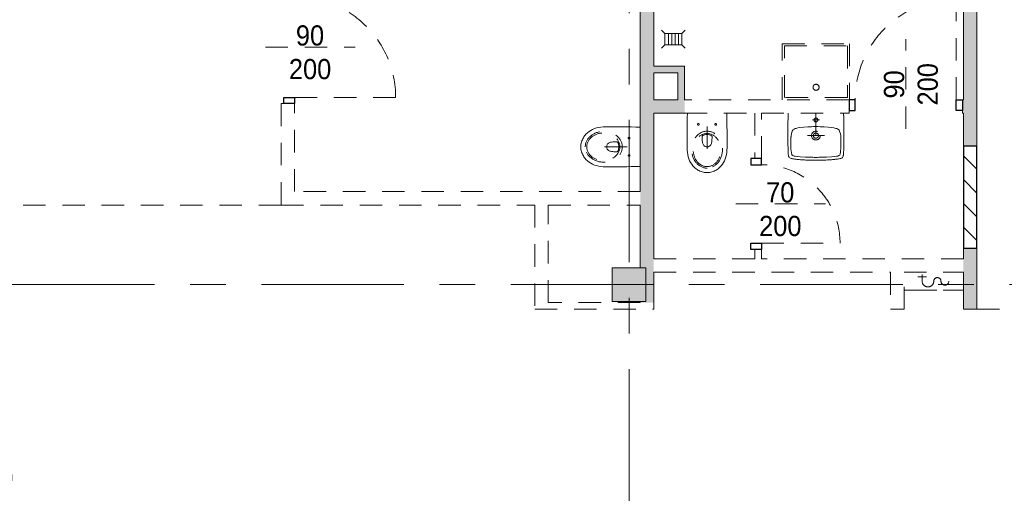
# Model space of a CAD drawing. Header units: centimetres. Extents: x -1403 to 22166, y -8842 to 3590.
# Tile 16 of 23: x -556 to 322, y 1662 to 2085. Entities that reach past the tile are written whole.
import ezdxf

# ---------------------------------------------------------------- set-up
doc = ezdxf.new("R2010")
doc.units = ezdxf.units.CM
doc.linetypes.add('Oś', pattern=[222.25, 127, -31.75, 31.75, -31.75])
doc.linetypes.add('Wyburzenia', pattern=[35, 20, -15])
for name, color, linetype, lineweight in [('A-ANNO-NOTE', 131, 'Wyburzenia', 9), ('A-AREA', 32, 'Continuous', 13), ('A-DETL', 90, 'Continuous', 25), ('A-DETL-GENF', 92, 'Continuous', 9), ('A-DETL-MEDM', 33, 'Wyburzenia', 9), ('A-DOOR', 31, 'Wyburzenia', 9), ('A-WALL', 113, 'Continuous', 13), ('A-WALL-PATT', 111, 'Continuous', 13), ('P-SANR-FIXT', 6, 'Wyburzenia', 9), ('S-COLS', 52, 'Continuous', 13), ('S-GRID', 1, 'Continuous', 13)]:
    doc.layers.add(name, color=color, linetype=linetype, lineweight=lineweight)
doc.styles.add('Arial', font='arial.ttf', dxfattribs={"width": 0.9, "height": 18})

# ---------------------------------------------------------------- blocks, each defined once
blk = doc.blocks.new('M_Concrete-Square-Column - 300 x 300mm-1794508-5_piętro III __10_50 m_ - wyburzenia i zamurowania')
at = {"layer": 'S-COLS', "lineweight": 9}
blk.add_hatch(color=254, dxfattribs=at).paths.add_polyline_path([(-11.73, -15), (15, -15), (15, 15), (-15, 15), (-15, -15)], flags=0)
for p, q in [((15, 15), (-15, 15)), ((-15, 15), (-15, -15)), ((15, -15), (15, 15)), ((-15, -15), (15, -15))]:
    blk.add_line(p, q, dxfattribs=at)
blk = doc.blocks.new('DRZWI 1S - automatyczna etykieta - Drzwi 90-2252151-5_piętro III __10_50 m_ - wyburzenia i zamurowania')
at = {"layer": 'A-DETL-GENF', "color": 20, "linetype": 'Wyburzenia'}
for p, q in [((-50.5, 6), (-50.5, -3.5)), ((-45, 6), (-50.5, 6)), ((-45, -3.5), (-45, 6)), ((50.5, 6), (45, 6)), ((45, 6), (45, -3.5)), ((50.5, -3.5), (50.5, 6)), ((-50.5, -3.5), (-45, -3.5)), ((45, -3.5), (50.5, -3.5))]:
    blk.add_line(p, q, dxfattribs=at)
at = {"layer": 'A-DETL-MEDM', "color": 10, "lineweight": 25}
for p, q in [((-45, 6), (-50.5, 6)), ((-50.5, 6), (-50.5, -3.5)), ((-45, -3.5), (-45, 6)), ((45, -3.5), (45, 6)), ((45, 6), (50.5, 6)), ((50.5, 6), (50.5, -3.5)), ((-50.5, -3.5), (-45, -3.5)), ((50.5, -3.5), (45, -3.5))]:
    blk.add_line(p, q, dxfattribs=at)
at = {"layer": 'A-DOOR', "color": 1, "lineweight": 13}
blk.add_line((45, 6), (45, 96), dxfattribs=at)
blk.add_arc((45, 6), 90, 90, 180, dxfattribs=at)
blk = doc.blocks.new('DRZWI 1S - automatyczna etykieta - Drzwi 70-2252178-5_piętro III __10_50 m_ - wyburzenia i zamurowania')
at = {"layer": 'A-DETL-GENF', "color": 20, "linetype": 'Wyburzenia'}
for p, q in [((-40.5, 3), (-40.5, -6.5)), ((-35, 3), (-40.5, 3)), ((-35, -6.5), (-35, 3)), ((40.5, 3), (35, 3)), ((35, 3), (35, -6.5)), ((40.5, -6.5), (40.5, 3)), ((-40.5, -6.5), (-35, -6.5)), ((35, -6.5), (40.5, -6.5))]:
    blk.add_line(p, q, dxfattribs=at)
at = {"layer": 'A-DETL-MEDM', "color": 10, "lineweight": 25}
for p, q in [((-35, 3), (-40.5, 3)), ((-40.5, 3), (-40.5, -6.5)), ((-35, -6.5), (-35, 3)), ((35, -6.5), (35, 3)), ((35, 3), (40.5, 3)), ((40.5, 3), (40.5, -6.5)), ((-40.5, -6.5), (-35, -6.5)), ((40.5, -6.5), (35, -6.5))]:
    blk.add_line(p, q, dxfattribs=at)
at = {"layer": 'A-DOOR', "color": 1, "lineweight": 13}
blk.add_line((35, 3), (35, 73), dxfattribs=at)
blk.add_arc((35, 3), 70, 90, 180, dxfattribs=at)
blk = doc.blocks.new('zlew - Type 1-1332169-5_piętro III __10_50 m_ - wyburzenia i zamurowania')
at = {"layer": 'P-SANR-FIXT', "color": 20}
for p, q in [((-17.5, 6), (-17.5, 56)), ((-17.5, 56), (42.5, 56)), ((-15.5, 8), (-15.5, 54)), ((-15.5, 54), (40.5, 54)), ((40.5, 54), (40.5, 8)), ((42.5, 56), (42.5, 6)), ((40.5, 8), (-15.5, 8))]:
    blk.add_line(p, q, dxfattribs=at)
blk.add_circle((12.66, 17.08), 2.7, dxfattribs=at)
blk = doc.blocks.new('kratka ściekowa1 - kratka ściekowa-1764096-5_piętro III __10_50 m_ - wyburzenia i zamurowania')
at = {"layer": 'P-SANR-FIXT', "color": 20}
for p, q in [((-10.5, 8), (-7.5, 5)), ((-7.5, 5), (-7.5, -5)), ((7.5, 5), (-7.5, 5)), ((-4.5, 5), (-4.5, -5)), ((-1.5, 5), (-1.5, -5)), ((1.5, 5), (1.5, -5)), ((4.5, 5), (4.5, -5)), ((10.5, 8), (7.5, 5)), ((7.5, -5), (7.5, 5)), ((-10.5, -8), (-7.5, -5)), ((-7.5, -5), (7.5, -5)), ((7.5, -5), (10.5, -8))]:
    blk.add_line(p, q, dxfattribs=at)
blk = doc.blocks.new('Miska ustępowa Nova Pro - Type 1-1223710-5_piętro III __10_50 m_ - wyburzenia i zamurowania')
at = {"layer": 'P-SANR-FIXT', "color": 20}
for p, q in [((-0.04, 53.06), (-1.2, 51.63)), ((1.27, 54.39), (-0.04, 53.06)), ((1.98, 55.03), (1.27, 54.39)), ((2.72, 55.62), (1.98, 55.03)), ((3.54, 56.19), (2.72, 55.62)), ((4.37, 56.71), (3.54, 56.19)), ((5.26, 57.2), (4.37, 56.71)), ((6.17, 57.64), (5.26, 57.2)), ((7.14, 58.04), (6.17, 57.64)), ((8.15, 58.36), (7.14, 58.04)), ((9.18, 58.63), (8.15, 58.36)), ((10.24, 58.83), (9.18, 58.63)), ((11.35, 58.95), (10.24, 58.83)), ((12.51, 59), (11.35, 58.95)), ((13.65, 58.95), (12.51, 59)), ((14.76, 58.83), (13.65, 58.95)), ((15.82, 58.63), (14.76, 58.83)), ((16.85, 58.36), (15.82, 58.63)), ((17.86, 58.04), (16.85, 58.36)), ((18.83, 57.64), (17.86, 58.04)), ((19.74, 57.2), (18.83, 57.64)), ((20.63, 56.71), (19.74, 57.2)), ((21.46, 56.19), (20.63, 56.71)), ((22.28, 55.62), (21.46, 56.19)), ((23.02, 55.03), (22.28, 55.62)), ((23.73, 54.39), (23.02, 55.03)), ((25.04, 53.06), (23.73, 54.39)), ((26.2, 51.63), (25.04, 53.06)), ((-4.31, 44.89), (-4.73, 42.99)), ((-3.74, 46.72), (-4.31, 44.89)), ((-3.03, 48.44), (-3.74, 46.72)), ((-2.19, 50.07), (-3.03, 48.44)), ((-1.2, 51.63), (-2.19, 50.07)), ((27.19, 50.07), (26.2, 51.63)), ((28.03, 48.44), (27.19, 50.07)), ((28.74, 46.72), (28.03, 48.44)), ((29.31, 44.89), (28.74, 46.72)), ((29.75, 42.99), (29.31, 44.89)), ((-5.24, 38.97), (-5.32, 36.85)), ((-5.32, 36.85), (-5.32, 29.36)), ((-5.05, 41.02), (-5.24, 38.97)), ((-4.73, 42.99), (-5.05, 41.02)), ((9.6, 34.76), (9.97, 35.1)), ((9.97, 35.1), (10.37, 35.4)), ((10.37, 35.4), (10.79, 35.64)), ((10.79, 35.64), (11.21, 35.82)), ((11.21, 35.82), (11.62, 35.94)), ((11.62, 35.94), (12.51, 36.04)), ((12.5, 17.77), (12.5, 40.26)), ((12.51, 36.04), (13.38, 35.94)), ((13.38, 35.94), (13.8, 35.82)), ((13.8, 35.82), (14.24, 35.64)), ((14.24, 35.64), (14.63, 35.4)), ((14.63, 35.4), (15.03, 35.1)), ((15.03, 35.1), (15.4, 34.76)), ((30.05, 41.02), (29.75, 42.99)), ((30.24, 38.97), (30.05, 41.02)), ((30.32, 36.85), (30.24, 38.97)), ((30.32, 29.36), (30.32, 36.85)), ((-5.32, 29.36), (-5.29, 21.78)), ((8.05, 28.3), (8.1, 29.53)), ((8.05, 26.94), (8.05, 28.3)), ((8.1, 26.62), (8.05, 26.94)), ((8.1, 29.53), (8.2, 30.61)), ((8.22, 26.32), (8.1, 26.62)), ((8.2, 30.61), (8.32, 31.58)), ((8.42, 26.08), (8.22, 26.32)), ((8.32, 31.58), (8.47, 32.41)), ((8.47, 32.41), (8.69, 33.15)), ((8.69, 33.15), (8.96, 33.77)), ((8.96, 33.77), (9.26, 34.31)), ((9.26, 34.31), (9.6, 34.76)), ((15.4, 34.76), (15.74, 34.31)), ((15.74, 34.31), (16.04, 33.77)), ((16.04, 33.77), (16.31, 33.15)), ((16.31, 33.15), (16.53, 32.41)), ((16.53, 32.41), (16.71, 31.58)), ((16.78, 26.32), (16.58, 26.08)), ((16.71, 31.58), (16.83, 30.61)), ((16.93, 26.62), (16.78, 26.32)), ((16.83, 30.61), (16.9, 29.53)), ((16.9, 29.53), (16.95, 28.3)), ((16.95, 26.94), (16.93, 26.62)), ((16.95, 28.3), (16.95, 26.94)), ((30.29, 21.78), (30.32, 29.36)), ((-5.29, 21.78), (-5.24, 17.94)), ((-5.24, 17.94), (-5.2, 14.02)), ((8.67, 25.9), (8.42, 26.08)), ((9.6, 25.56), (8.67, 25.9)), ((10.56, 25.29), (9.6, 25.56)), ((11.53, 25.14), (10.56, 25.29)), ((12.51, 25.09), (11.53, 25.14)), ((13.47, 25.14), (12.51, 25.09)), ((14.44, 25.29), (13.47, 25.14)), ((15.4, 25.56), (14.44, 25.29)), ((16.34, 25.9), (15.4, 25.56)), ((16.58, 26.08), (16.34, 25.9)), ((30.22, 14.02), (30.27, 17.94)), ((30.27, 17.94), (30.29, 21.78)), ((-5.2, 14.02), (-5.15, 10.04)), ((-5.15, 10.04), (-5.05, 6)), ((30.05, 6), (30.15, 10.04)), ((30.15, 10.04), (30.22, 14.02))]:
    blk.add_line(p, q, dxfattribs=at)
for centre in [(4.76, 16), (20.24, 16)]:
    blk.add_circle(centre, 0.752, dxfattribs=at)
for centre, major_axis, ratio in [((12.5, 38.51), (0, 16.5), 0.830338), ((12.5, 38.92), (0, 14.8), 0.83084)]:
    blk.add_ellipse(centre, major_axis=major_axis, ratio=ratio, dxfattribs=at)
blk = doc.blocks.new('Umywalka koło Nova Pro - Pro 50-1211177-5_piętro III __10_50 m_ - wyburzenia i zamurowania')
at = {"layer": 'P-SANR-FIXT', "color": 20}
for p, q in [((-12.19, -6), (-12.32, -10.58)), ((12.5, -6), (12.5, -38)), ((37.32, -10.58), (37.19, -6)), ((-12.45, -17.35), (-12.48, -19.98)), ((-12.4, -14.28), (-12.45, -17.35)), ((-12.32, -10.58), (-12.4, -14.28)), ((15.72, -12.02), (9.46, -12.02)), ((37.4, -14.28), (37.32, -10.58)), ((37.45, -17.35), (37.4, -14.28)), ((37.48, -19.98), (37.45, -17.35)), ((-12.48, -22.27), (-12.51, -24.3)), ((-12.51, -24.3), (-12.48, -26.13)), ((-12.48, -19.98), (-12.48, -22.27)), ((-12.48, -26.13), (-12.48, -27.81)), ((-9.61, -26.27), (-9.69, -27.15)), ((-9.37, -24.54), (-9.61, -26.27)), ((-8.91, -22.86), (-9.37, -24.54)), ((-8.62, -22.03), (-8.91, -22.86)), ((-8.19, -21.26), (-8.62, -22.03)), ((-7.93, -20.91), (-8.19, -21.26)), ((-7.61, -20.62), (-7.93, -20.91)), ((-6.89, -20.14), (-7.61, -20.62)), ((-6.09, -19.8), (-6.89, -20.14)), ((-5.24, -19.53), (-6.09, -19.8)), ((-3.53, -19.16), (-5.24, -19.53)), ((-1.83, -18.89), (-3.53, -19.16)), ((1.66, -18.49), (-1.83, -18.89)), ((5.15, -18.2), (1.66, -18.49)), ((20.01, -26), (5.01, -26)), ((8.64, -18.06), (5.15, -18.2)), ((10.37, -18.01), (8.64, -18.06)), ((14.63, -18.01), (10.37, -18.01)), ((16.36, -18.06), (14.63, -18.01)), ((19.88, -18.2), (16.36, -18.06)), ((23.34, -18.49), (19.88, -18.2)), ((26.83, -18.89), (23.34, -18.49)), ((28.56, -19.16), (26.83, -18.89)), ((30.26, -19.53), (28.56, -19.16)), ((31.09, -19.8), (30.26, -19.53)), ((31.89, -20.14), (31.09, -19.8)), ((32.61, -20.62), (31.89, -20.14)), ((32.93, -20.91), (32.61, -20.62)), ((33.19, -21.26), (32.93, -20.91)), ((33.62, -22.03), (33.19, -21.26)), ((33.91, -22.86), (33.62, -22.03)), ((34.37, -24.54), (33.91, -22.86)), ((34.63, -26.27), (34.37, -24.54)), ((34.69, -27.15), (34.63, -26.27)), ((37.51, -22.27), (37.48, -19.98)), ((37.48, -27.81), (37.51, -26.13)), ((37.51, -26.13), (37.51, -22.27)), ((-12.48, -27.81), (-12.46, -29.49)), ((-12.46, -29.49), (-12.46, -30.5)), ((-12.46, -30.5), (-12.43, -31.46)), ((-12.43, -31.46), (-12.43, -32.39)), ((-12.43, -32.39), (-12.4, -33.3)), ((-12.4, -33.3), (-12.4, -33.88)), ((-12.4, -33.88), (-12.38, -35.06)), ((-12.38, -35.06), (-12.35, -35.88)), ((-9.76, -28.56), (-9.84, -33.06)), ((-9.84, -33.06), (-9.79, -35.32)), ((-9.74, -27.87), (-9.76, -28.56)), ((-9.71, -27.55), (-9.74, -27.87)), ((-9.69, -27.15), (-9.71, -27.55)), ((34.71, -27.55), (34.69, -27.15)), ((34.74, -27.87), (34.71, -27.55)), ((34.76, -28.56), (34.74, -27.87)), ((34.84, -33.06), (34.76, -28.56)), ((34.82, -35.32), (34.84, -33.06)), ((37.35, -35.88), (37.38, -35.06)), ((37.38, -35.06), (37.4, -33.88)), ((37.4, -33.88), (37.43, -33.3)), ((37.43, -32.39), (37.46, -31.46)), ((37.43, -33.3), (37.43, -32.39)), ((37.46, -30.5), (37.48, -29.49)), ((37.46, -31.46), (37.46, -30.5)), ((37.48, -29.49), (37.48, -27.81)), ((-12.35, -35.88), (-12.35, -36.65)), ((-12.35, -36.65), (-12.32, -37.43)), ((-12.32, -37.43), (-12.3, -38.17)), ((-12.3, -38.17), (-12.27, -38.89)), ((-12.27, -38.89), (-12.24, -39.61)), ((-12.24, -39.61), (-12.22, -40.28)), ((-12.22, -40.28), (-12.19, -40.94)), ((-12.19, -40.94), (-12.16, -41.58)), ((-12.16, -41.58), (-12.14, -42.22)), ((-12.14, -42.22), (-12.08, -42.81)), ((-12.08, -42.81), (-12, -43.37)), ((-12, -43.37), (-11.92, -43.87)), ((-9.79, -35.32), (-9.71, -37.56)), ((-9.71, -37.56), (-9.53, -39.82)), ((-9.53, -39.82), (-9.39, -40.94)), ((-9.39, -40.94), (-9.21, -42.03)), ((-9.21, -42.03), (-9.05, -42.59)), ((-9.05, -42.59), (-8.86, -43.1)), ((-8.86, -43.1), (-8.7, -43.34)), ((-8.7, -43.34), (-8.51, -43.55)), ((-8.51, -43.55), (-8.03, -43.85)), ((-8.03, -43.85), (-7.53, -44.06)), ((32.53, -44.06), (33.06, -43.85)), ((33.06, -43.85), (33.54, -43.55)), ((33.54, -43.55), (33.73, -43.34)), ((33.73, -43.34), (33.86, -43.1)), ((33.86, -43.1), (34.07, -42.59)), ((34.07, -42.59), (34.21, -42.03)), ((34.21, -42.03), (34.39, -40.94)), ((34.39, -40.94), (34.53, -39.82)), ((34.53, -39.82), (34.71, -37.56)), ((34.71, -37.56), (34.82, -35.32)), ((36.92, -43.87), (37.03, -43.37)), ((37.03, -43.37), (37.08, -42.81)), ((37.08, -42.81), (37.14, -42.22)), ((37.14, -42.22), (37.16, -41.58)), ((37.16, -41.58), (37.19, -40.94)), ((37.19, -40.94), (37.22, -40.28)), ((37.22, -40.28), (37.24, -39.61)), ((37.24, -39.61), (37.27, -38.89)), ((37.27, -38.89), (37.3, -38.17)), ((37.3, -38.17), (37.32, -37.43)), ((37.32, -37.43), (37.35, -36.65)), ((37.35, -36.65), (37.35, -35.88)), ((-11.92, -43.87), (-11.82, -44.38)), ((-11.82, -44.38), (-11.71, -44.67)), ((-11.6, -44.96), (-11.79, -44.38)), ((-11.71, -44.67), (-11.6, -44.96)), ((-11.6, -44.96), (-11.26, -45.47)), ((-11.26, -45.47), (-11.6, -44.96)), ((-11.26, -45.47), (-10.8, -45.84)), ((-10.8, -45.84), (-11.26, -45.47)), ((-10.8, -45.84), (-10.24, -46.11)), ((-10.24, -46.11), (-10.8, -45.84)), ((-10.24, -46.11), (-9.61, -46.32)), ((-9.61, -46.32), (-10.24, -46.11)), ((-9.61, -46.32), (-8.94, -46.51)), ((-8.94, -46.51), (-9.61, -46.32)), ((-8.94, -46.51), (-8.25, -46.64)), ((-8.25, -46.64), (-8.94, -46.51)), ((-8.25, -46.64), (-7.5, -46.8)), ((-7.5, -46.8), (-8.25, -46.64)), ((-7.53, -44.06), (-6.97, -44.22)), ((-7.5, -46.8), (-6.73, -46.91)), ((-6.73, -46.91), (-7.5, -46.8)), ((-6.97, -44.22), (-5.88, -44.43)), ((-6.73, -46.91), (-5.93, -47.04)), ((-5.93, -47.04), (-6.73, -46.91)), ((-5.93, -47.04), (-5.1, -47.15)), ((-5.1, -47.15), (-5.93, -47.04)), ((-5.88, -44.43), (-3.64, -44.75)), ((-5.1, -47.15), (-4.2, -47.25)), ((-4.2, -47.25), (-5.1, -47.15)), ((-4.2, -47.25), (-3.27, -47.36)), ((-3.27, -47.36), (-4.2, -47.25)), ((-3.64, -44.75), (-1.4, -44.94)), ((-3.27, -47.36), (-2.28, -47.44)), ((-2.28, -47.44), (-3.27, -47.36)), ((-2.28, -47.44), (-1.24, -47.52)), ((-1.24, -47.52), (-2.28, -47.44)), ((-1.4, -44.94), (3.1, -45.18)), ((-1.24, -47.52), (-0.15, -47.63)), ((-0.15, -47.63), (-1.24, -47.52)), ((-0.15, -47.63), (1.05, -47.71)), ((1.05, -47.71), (-0.15, -47.63)), ((1.05, -47.71), (2.3, -47.76)), ((2.3, -47.76), (1.05, -47.71)), ((2.3, -47.76), (3.66, -47.84)), ((3.66, -47.84), (2.3, -47.76)), ((3.1, -45.18), (7.6, -45.31)), ((3.66, -47.84), (5.12, -47.89)), ((5.12, -47.89), (3.66, -47.84)), ((5.12, -47.89), (6.72, -47.95)), ((6.72, -47.95), (5.12, -47.89)), ((6.72, -47.95), (8.45, -47.97)), ((8.45, -47.97), (6.72, -47.95)), ((7.6, -45.31), (9.86, -45.39)), ((8.45, -47.97), (10.4, -48)), ((10.4, -48), (8.45, -47.97)), ((9.86, -45.39), (11.04, -45.42)), ((10.4, -48), (14.63, -48)), ((14.63, -48), (10.4, -48)), ((11.04, -45.42), (11.7, -45.42)), ((11.7, -45.42), (12.5, -45.44)), ((12.5, -45.44), (13.3, -45.42)), ((13.3, -45.42), (13.99, -45.42)), ((13.99, -45.42), (15.14, -45.39)), ((14.63, -48), (16.55, -47.97)), ((16.55, -47.97), (14.63, -48)), ((15.14, -45.39), (17.4, -45.31)), ((16.55, -47.97), (18.31, -47.95)), ((18.31, -47.95), (16.55, -47.97)), ((17.4, -45.31), (21.9, -45.18)), ((18.31, -47.95), (19.88, -47.89)), ((19.88, -47.89), (18.31, -47.95)), ((19.88, -47.89), (21.34, -47.84)), ((21.34, -47.84), (19.88, -47.89)), ((21.34, -47.84), (22.7, -47.76)), ((22.7, -47.76), (21.34, -47.84)), ((21.9, -45.18), (26.4, -44.94)), ((22.7, -47.76), (23.98, -47.71)), ((23.98, -47.71), (22.7, -47.76)), ((23.98, -47.71), (25.15, -47.63)), ((25.15, -47.63), (23.98, -47.71)), ((25.15, -47.63), (26.24, -47.52)), ((26.24, -47.52), (25.15, -47.63)), ((26.24, -47.52), (27.31, -47.44)), ((27.31, -47.44), (26.24, -47.52)), ((26.4, -44.94), (28.64, -44.75)), ((27.31, -47.44), (28.29, -47.36)), ((28.29, -47.36), (27.31, -47.44)), ((28.29, -47.36), (29.23, -47.25)), ((29.23, -47.25), (28.29, -47.36)), ((28.64, -44.75), (30.88, -44.43)), ((29.23, -47.25), (30.1, -47.15)), ((30.1, -47.15), (29.23, -47.25)), ((30.1, -47.15), (30.93, -47.04)), ((30.93, -47.04), (30.1, -47.15)), ((30.88, -44.43), (31.97, -44.22)), ((30.93, -47.04), (31.76, -46.91)), ((31.76, -46.91), (30.93, -47.04)), ((31.76, -46.91), (32.5, -46.8)), ((32.5, -46.8), (31.76, -46.91)), ((31.97, -44.22), (32.53, -44.06)), ((32.5, -46.8), (33.25, -46.64)), ((33.25, -46.64), (32.5, -46.8)), ((33.25, -46.64), (33.97, -46.51)), ((33.97, -46.51), (33.25, -46.64)), ((33.97, -46.51), (34.63, -46.32)), ((34.63, -46.32), (33.97, -46.51)), ((34.63, -46.32), (35.24, -46.11)), ((35.24, -46.11), (34.63, -46.32)), ((35.24, -46.11), (35.8, -45.84)), ((35.8, -45.84), (35.24, -46.11)), ((35.8, -45.84), (36.28, -45.47)), ((36.28, -45.47), (35.8, -45.84)), ((36.28, -45.47), (36.6, -44.96)), ((36.6, -44.96), (36.28, -45.47)), ((36.6, -44.96), (36.82, -44.38)), ((36.82, -44.38), (36.92, -43.87))]:
    blk.add_line(p, q, dxfattribs=at)
for centre, radius in [((12.5, -12.02), 1.72), ((12.51, -26), 3.92), ((12.51, -26), 2.28)]:
    blk.add_circle(centre, radius, dxfattribs=at)
blk = doc.blocks.new('DRZWI 2S - automatyczna etykieta - Drzwi 90_50-2595143-5_piętro III __10_50 m_ - wyburzenia i zamurowania')
at = {"layer": 'A-DETL-GENF', "color": 20, "linetype": 'Wyburzenia'}
for p, q in [((-55.5, 5.55), (-50, 5.55)), ((-55.5, -4), (-55.5, 5.55)), ((-50, 5.55), (-50, -4)), ((90, 5.55), (95.5, 5.55)), ((90, -4), (90, 5.55)), ((95.5, 5.55), (95.5, -4)), ((-50, -4), (-55.5, -4)), ((95.5, -4), (90, -4))]:
    blk.add_line(p, q, dxfattribs=at)
at = {"layer": 'A-DETL-MEDM', "color": 10, "lineweight": 25}
for p, q in [((-55.5, -4), (-55.5, 5.55)), ((-55.5, 5.55), (-50, 5.55)), ((-50, 5.55), (-50, -4)), ((90, 5.55), (90, -4)), ((95.5, 5.55), (90, 5.55)), ((95.5, -4), (95.5, 5.55)), ((-50, -4), (-55.5, -4)), ((90, -4), (95.5, -4))]:
    blk.add_line(p, q, dxfattribs=at)
at = {"layer": 'A-DOOR', "color": 20}
blk.add_line((0, -26.5), (0, 26.5), dxfattribs=at)
at = {"layer": 'A-DOOR', "color": 1, "lineweight": 13}
for p, q in [((-50, -4), (-50, -54)), ((90, -4), (90, -94))]:
    blk.add_line(p, q, dxfattribs=at)
for centre, radius, start, end in [((-50, -4), 50, 270, 0), ((90, -4), 90, 180, 270)]:
    blk.add_arc(centre, radius, start, end, dxfattribs=at)
blk = doc.blocks.new('HYDRANT_PPOZ_SZAFKA_NAŚCIENNA - SUPRON 3-2213841-5_piętro III __10_50 m_ - wyburzenia i zamurowania')
at = {"layer": 'P-SANR-FIXT', "color": 20}
for p, q in [((31.9, 22), (-21.1, 22)), ((31.9, 22), (-21.1, 22)), ((22.78, 22), (-8.03, 22)), ((15.69, 10.05), (11.83, 10.05)), ((15.69, 7.8), (15.69, 13.91)), ((15.69, 10.05), (19.54, 10.05))]:
    blk.add_line(p, q, dxfattribs=at)
for centre, radius, start, end in [((10.54, 13.91), 5.14, 360, 180), ((-4.53, 13.91), 3.5, 0, 180), ((2.19, 13.91), 3.21, 180, 360)]:
    blk.add_arc(centre, radius, start, end, dxfattribs=at)

msp = doc.modelspace()

# ---------------------------------------------------------------- hatches: boundary and pattern name
at = {"layer": 'A-DETL-GENF', "lineweight": 25}
h = msp.add_hatch(dxfattribs=at)
h.set_pattern_fill('FP_1', color=3, style=0, pattern_type=2)
h.set_pattern_definition([(315, (0, 0), (10.6066, 10.6066), [])])
h.paths.add_polyline_path([(297.38, 1880.83), (297.38, 1971.83), (285.38, 1971.83), (285.38, 1880.83)], flags=0)
at = {"layer": 'A-WALL-PATT'}
h = msp.add_hatch(color=9, dxfattribs=at)
h.paths.add_polyline_path([(297.38, 1826.33), (297.38, 1880.83), (285.38, 1880.83), (285.38, 1826.33)], flags=0)
h.paths.add_polyline_path([(285.38, 1971.83), (297.38, 1971.83), (297.38, 2310.83), (285.38, 2310.83), (285.38, 2001.33)], flags=0)
h.paths.add_polyline_path([(285.38, 2411.83), (297.38, 2411.83), (297.38, 2683.83), (285.38, 2683.83), (285.38, 2452.33)], flags=0)
h.paths.add_polyline_path([(297.38, 2814.83), (297.38, 2824.33), (285.38, 2824.33), (285.38, 2814.83)], flags=0)
for points in [[(8.64, 1871.33), (9.38, 1871.33), (9.38, 2452.33), (-2.62, 2452.33), (-2.62, 2343.33), (2.38, 2343.33), (2.38, 2313.33), (-2.62, 2313.33), (-2.62, 1871.33)], [(9.38, 2037.33), (30.88, 2037.33), (30.88, 2043.33), (9.38, 2043.33)], [(30.88, 2013.33), (36.88, 2013.33), (36.88, 2043.33), (30.88, 2043.33), (30.88, 2014.48)], [(9.38, 2001.33), (36.88, 2001.33), (36.88, 2013.33), (9.38, 2013.33)], [(-2.62, 1832.33), (9.38, 1832.33), (9.38, 1871.33), (-2.62, 1871.33), (-2.62, 1863.33), (2.38, 1863.33), (2.38, 1833.33), (-2.62, 1833.33)]]:
    msp.add_hatch(color=9, dxfattribs=at).paths.add_polyline_path(points, flags=0)

# ---------------------------------------------------------------- linework, layer by layer
at = {"layer": 'A-ANNO-NOTE', "color": 240, "lineweight": 13}
for p, q in [((233.88, 1987.33), (233.88, 2067.33)), ((-336.62, 2060.33), (-256.62, 2060.33)), ((82.38, 1920.33), (162.38, 1920.33))]:
    msp.add_line(p, q, dxfattribs=at)
at = {"layer": 'A-AREA', "color": 20, "linetype": 'Wyburzenia', "lineweight": 9}
for p, q in [((-322.62, 1919.33), (-555.62, 1919.33)), ((297.38, 1826.33), (530.38, 1826.33))]:
    msp.add_line(p, q, dxfattribs=at)
at = {"layer": 'A-DETL'}
for p, q in [((297.38, 1971.83), (285.38, 1971.83)), ((285.38, 1971.83), (285.38, 1880.83)), ((297.38, 1880.83), (297.38, 1971.83)), ((285.38, 1880.83), (297.38, 1880.83))]:
    msp.add_line(p, q, dxfattribs=at)
at = {"layer": 'A-WALL', "lineweight": 9}
for p, q in [((297.38, 1971.83), (297.38, 2310.83)), ((-2.62, 2284.33), (-2.62, 1931.33)), ((9.38, 2043.33), (9.38, 2284.33)), ((285.38, 2284.33), (285.38, 2013.33)), ((36.88, 2043.33), (9.38, 2043.33)), ((9.38, 2013.33), (9.38, 2037.33)), ((9.38, 2037.33), (30.88, 2037.33)), ((30.88, 2037.33), (30.88, 2013.33)), ((36.88, 2013.33), (36.88, 2043.33)), ((30.88, 2013.33), (9.38, 2013.33)), ((9.38, 1871.33), (9.38, 2001.33)), ((9.38, 2001.33), (36.88, 2001.33)), ((285.38, 2001.33), (285.38, 1971.83)), ((285.38, 1971.83), (297.38, 1971.83)), ((-2.62, 1919.33), (-2.62, 1863.33)), ((297.38, 1880.83), (285.38, 1880.83)), ((285.38, 1880.83), (285.38, 1871.33)), ((297.38, 1826.33), (297.38, 1880.83)), ((9.38, 1832.33), (9.38, 1859.33)), ((285.38, 1859.33), (285.38, 1826.33)), ((-2.62, 1833.33), (-2.62, 1832.33)), ((285.38, 1826.33), (297.38, 1826.33))]:
    msp.add_line(p, q, dxfattribs=at)
at = {"layer": 'A-WALL', "color": 1, "linetype": 'Wyburzenia'}
for p, q in [((-322.62, 2009.83), (-322.62, 1919.33)), ((-320.12, 2009.83), (-322.62, 2009.83)), ((-310.62, 1931.33), (-310.62, 2009.83)), ((183.38, 2013.33), (36.88, 2013.33)), ((285.38, 2013.33), (284.38, 2013.33)), ((36.88, 2001.33), (99.38, 2001.33)), ((99.38, 2001.33), (99.38, 1960.83)), ((105.38, 1960.83), (105.38, 2001.33)), ((105.38, 2001.33), (183.38, 2001.33)), ((183.38, 2001.33), (183.38, 2003.83)), ((284.38, 2003.83), (284.38, 2001.33)), ((284.38, 2001.33), (285.38, 2001.33)), ((-2.62, 1931.33), (-310.62, 1931.33)), ((-322.62, 1919.33), (-96.62, 1919.33)), ((-96.62, 1919.33), (-96.62, 1826.33)), ((-84.62, 1919.33), (-2.62, 1919.33)), ((-84.62, 1832.33), (-84.62, 1919.33)), ((99.38, 1879.83), (99.38, 1871.33)), ((105.38, 1871.33), (105.38, 1879.83)), ((99.38, 1871.33), (9.38, 1871.33)), ((285.38, 1871.33), (105.38, 1871.33)), ((9.38, 1859.33), (220.38, 1859.33)), ((220.38, 1859.33), (220.38, 1826.33)), ((232.38, 1859.33), (285.38, 1859.33)), ((232.38, 1826.33), (232.38, 1859.33)), ((-96.62, 1826.33), (9.38, 1826.33)), ((-2.62, 1832.33), (-84.62, 1832.33)), ((9.38, 1826.33), (9.38, 1832.33)), ((220.38, 1826.33), (232.38, 1826.33))]:
    msp.add_line(p, q, dxfattribs=at)
at = {"layer": 'S-GRID', "linetype": 'Oś'}
for p, q in [((-12.62, 2884.27), (-12.62, 27.13)), ((1342.46, 1848.33), (-1368.76, 1848.33))]:
    msp.add_line(p, q, dxfattribs=at)

# ---------------------------------------------------------------- block references
at = {"layer": 'A-DOOR', "color": 1, "lineweight": 13, "rotation": 269.9999999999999}
for name, p in [('DRZWI 1S - automatyczna etykieta - Drzwi 90-2252151-5_piętro III __10_50 m_ - wyburzenia i zamurowania', (-316.62, 2060.33)), ('DRZWI 1S - automatyczna etykieta - Drzwi 70-2252178-5_piętro III __10_50 m_ - wyburzenia i zamurowania', (102.38, 1920.33)), ('DRZWI 2S - automatyczna etykieta - Drzwi 90_50-2595143-5_piętro III __10_50 m_ - wyburzenia i zamurowania', (-568.62, 1623.33))]:
    msp.add_blockref(name, p, dxfattribs=at)
at = {"layer": 'A-DOOR', "color": 1, "lineweight": 13}
msp.add_blockref('DRZWI 1S - automatyczna etykieta - Drzwi 90-2252151-5_piętro III __10_50 m_ - wyburzenia i zamurowania', (233.88, 2007.33), dxfattribs=at)
at = {"layer": 'P-SANR-FIXT', "color": 20}
for name, p in [('kratka ściekowa1 - kratka ściekowa-1764096-5_piętro III __10_50 m_ - wyburzenia i zamurowania', (26.88, 2067.33)), ('zlew - Type 1-1332169-5_piętro III __10_50 m_ - wyburzenia i zamurowania', (141.38, 2007.33)), ('Umywalka koło Nova Pro - Pro 50-1211177-5_piętro III __10_50 m_ - wyburzenia i zamurowania', (141.38, 2007.33))]:
    msp.add_blockref(name, p, dxfattribs=at)
for name, p, rotation in [('Miska ustępowa Nova Pro - Type 1-1223710-5_piętro III __10_50 m_ - wyburzenia i zamurowania', (69.38, 2007.33), 180), ('Miska ustępowa Nova Pro - Type 1-1223710-5_piętro III __10_50 m_ - wyburzenia i zamurowania', (3.38, 1958.83), 89.99999999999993), ('HYDRANT_PPOZ_SZAFKA_NAŚCIENNA - SUPRON 3-2213841-5_piętro III __10_50 m_ - wyburzenia i zamurowania', (264.28, 1865.33), 180)]:
    msp.add_blockref(name, p, dxfattribs=dict(at, rotation=rotation))
at = {"layer": 'S-COLS', "lineweight": 9}
msp.add_blockref('M_Concrete-Square-Column - 300 x 300mm-1794508-5_piętro III __10_50 m_ - wyburzenia i zamurowania', (-12.62, 1848.33), dxfattribs=at)

# ---------------------------------------------------------------- texts
at = {"layer": 'A-ANNO-NOTE', "color": 1, "lineweight": 211, "char_height": 18, "attachment_point": 5, "line_spacing_factor": 0.936439, "style": 'Arial'}
for s, insert, width in [('\\pxqc,t6.35,12.7,19.05,25.4,31.75,38.1,44.45,50.8,57.15,63.5,69.85,76.2,82.55,88.9,95.25,101.6,107.95,114.3,120.65,127,133.35,139.7,146.05,152.4,158.75,165.1,171.45,177.8,184.15,190.5,196.85,203.2;{90}', (-296.93, 2070.56), 25.65), ('\\pxqc,t6.35,12.7,19.05,25.4,31.75,38.1,44.45,50.8,57.15,63.5,69.85,76.2,82.55,88.9,95.25,101.6,107.95,114.3,120.65,127,133.35,139.7,146.05,152.4,158.75,165.1,171.45,177.8,184.15,190.5,196.85,203.2;{200}', (-296.84, 2040.56), 38.07), ('\\pxqc,t6.35,12.7,19.05,25.4,31.75,38.1,44.45,50.8,57.15,63.5,69.85,76.2,82.55,88.9,95.25,101.6,107.95,114.3,120.65,127,133.35,139.7,146.05,152.4,158.75,165.1,171.45,177.8,184.15,190.5,196.85,203.2;{70}', (122.07, 1930.56), 25.65), ('\\pxqc,t6.35,12.7,19.05,25.4,31.75,38.1,44.45,50.8,57.15,63.5,69.85,76.2,82.55,88.9,95.25,101.6,107.95,114.3,120.65,127,133.35,139.7,146.05,152.4,158.75,165.1,171.45,177.8,184.15,190.5,196.85,203.2;{200}', (122.16, 1900.56), 38.07)]:
    msp.add_mtext(s, dxfattribs=dict(at, insert=insert, width=width))
at = {"layer": 'A-ANNO-NOTE', "color": 1, "lineweight": 211, "char_height": 18, "attachment_point": 5, "rotation": 90, "line_spacing_factor": 0.936439, "style": 'Arial'}
for s, insert, width in [('\\pxqc,t6.35,12.7,19.05,25.4,31.75,38.1,44.45,50.8,57.15,63.5,69.85,76.2,82.55,88.9,95.25,101.6,107.95,114.3,120.65,127,133.35,139.7,146.05,152.4,158.75,165.1,171.45,177.8,184.15,190.5,196.85,203.2;{200}', (253.64, 2027.11), 38.07), ('\\pxqc,t6.35,12.7,19.05,25.4,31.75,38.1,44.45,50.8,57.15,63.5,69.85,76.2,82.55,88.9,95.25,101.6,107.95,114.3,120.65,127,133.35,139.7,146.05,152.4,158.75,165.1,171.45,177.8,184.15,190.5,196.85,203.2;{90}', (223.64, 2027.02), 25.65)]:
    msp.add_mtext(s, dxfattribs=dict(at, insert=insert, width=width))

doc.saveas('drawing.dxf')
